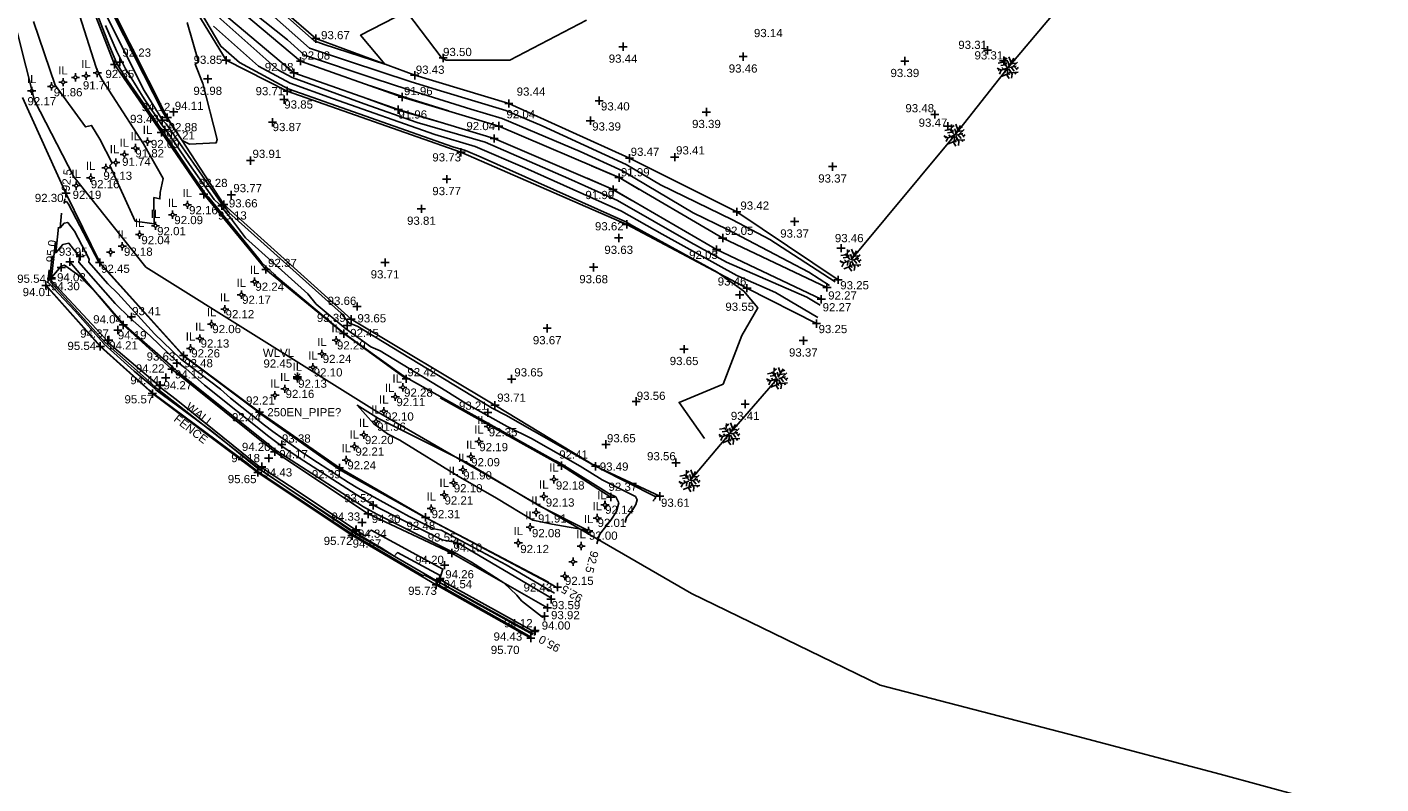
# Model space of a CAD drawing. Header units: metres. Extents: x 610185 to 614128, y 655663 to 660921.
# Tile 51 of 94: x 613070 to 613194, y 657704 to 657773. Entities that reach past the tile are written whole.
import ezdxf
from ezdxf.enums import TextEntityAlignment as Align

# ---------------------------------------------------------------- set-up
doc = ezdxf.new("R2010")
doc.units = ezdxf.units.M
doc.header["$MEASUREMENT"] = 0
doc.linetypes.add('DASHED', pattern=[19.05, 12.7, -6.35])
for name, color, linetype in [('3D_FENCE_ELEVATION', 7, 'Continuous'), ('3D_FENCE_LINE', 7, 'FENCELINE1'), ('3D_FENCE_SYMBOL', 7, 'Continuous'), ('CENTRE_LINE', 5, 'Continuous'), ('CONTOUR_ELEVATION', 56, 'Continuous'), ('CONTOUR_MJR', 34, 'Continuous'), ('CONTOUR_MJR_LABELS', 56, 'Continuous'), ('CONTOUR_MNR', 53, 'Continuous'), ('CONTOUR_SYMBOL', 56, 'Continuous'), ('DETAIL_DES', 250, 'Continuous'), ('DITCH_ELEVATION', 34, 'Continuous'), ('DITCH_LINE', 34, 'Continuous'), ('DITCH_SYMBOL', 34, 'Continuous'), ('HEDGE_LINE', 93, 'Continuous'), ('HEDGE_SYMBOL', 93, 'Continuous'), ('INVERT_LEVEL_CODE', 132, 'Continuous'), ('INVERT_LEVEL_ELEVATION', 132, 'Continuous'), ('INVERT_LEVEL_SYMBOL', 132, 'Continuous'), ('METAL_SPOTHEIGHT_ELEVATION', 250, 'Continuous'), ('METAL_SPOTHEIGHT_SYMBOL', 250, 'Continuous'), ('SLOPE_BOTTOM_ELEVATION', 30, 'Continuous'), ('SLOPE_BOTTOM_LINE', 30, 'DASHED'), ('SLOPE_BOTTOM_SYMBOL', 30, 'Continuous'), ('SLOPE_TOP_ELEVATION', 40, 'Continuous'), ('SLOPE_TOP_LINE', 40, 'Continuous'), ('SLOPE_TOP_SYMBOL', 40, 'Continuous'), ('TEXTS', 7, 'Continuous'), ('WALL_LINE', 7, 'Continuous'), ('WATER_LEVEL_CODE', 5, 'Continuous'), ('WATER_LEVEL_ELEVATION', 5, 'Continuous'), ('WATER_LEVEL_SYMBOL', 5, 'Continuous')]:
    doc.layers.add(name, color=color, linetype=linetype)
doc.styles.add('REGULAR', font='swissl.ttf')
doc.linetypes.add('FENCELINE1', pattern='A,6.35,-2.54,[133,ltypeshp.shx,S=2.54,R=0,X=-2.54,Y=0],-2.54,25.4', length=36.83)

# ---------------------------------------------------------------- blocks, each defined once
blk = doc.blocks.new('S066')
at = {"color": 0, "linetype": 'Continuous'}
for p, q in [((-0.5, 0), (-0.19, 0)), ((-0.19, 0), (-0.18, 0.06)), ((-0.17, -0.08), (-0.19, 0)), ((-0.18, 0.06), (-0.16, 0.1)), ((-0.16, 0.1), (-0.13, 0.13)), ((-0.13, 0.13), (-0.1, 0.16)), ((-0.1, 0.16), (-0.06, 0.18)), ((-0.06, 0.18), (0, 0.19)), ((0, 0.5), (0, 0.19)), ((0, 0.19), (0.06, 0.18)), ((0.06, 0.18), (0.1, 0.16)), ((0.1, 0.16), (0.13, 0.13)), ((0.13, 0.13), (0.16, 0.1)), ((0.16, 0.1), (0.18, 0.06)), ((0.18, 0.06), (0.19, 0)), ((0.19, 0), (0.18, -0.04)), ((0.5, 0), (0.19, 0)), ((-0.16, -0.1), (-0.17, -0.08)), ((-0.13, -0.13), (-0.16, -0.1)), ((-0.1, -0.16), (-0.13, -0.13)), ((-0.06, -0.18), (-0.1, -0.16)), ((-0.02, -0.19), (-0.06, -0.18)), ((0, -0.19), (-0.02, -0.19)), ((0.06, -0.18), (0, -0.19)), ((0, -0.5), (0, -0.19)), ((0.1, -0.16), (0.06, -0.18)), ((0.13, -0.13), (0.1, -0.16)), ((0.16, -0.1), (0.13, -0.13)), ((0.18, -0.04), (0.16, -0.1))]:
    blk.add_line(p, q, dxfattribs=at)
blk = doc.blocks.new('S061')
at = {"color": 0, "linetype": 'Continuous'}
for p, q in [((-0.5, 0), (0.5, 0)), ((0, -0.5), (0, 0.5))]:
    blk.add_line(p, q, dxfattribs=at)
blk = doc.blocks.new('065')
at = {"color": 0, "linetype": 'Continuous'}
for p, q in [((-0.5, 0), (0.5, 0)), ((-0.35, -0.35), (0.35, 0.35)), ((-0.35, 0.35), (0.35, -0.35)), ((0, -0.5), (0, 0.5))]:
    blk.add_line(p, q, dxfattribs=at)
blk = doc.blocks.new('092')
at = {"color": 0, "linetype": 'Continuous'}
for p, q in [((-0.23, 0.25), (-0.46, 0.21)), ((-0.13, 0.13), (-0.34, 0.1)), ((-0.2, -0.08), (-0.28, 0.01)), ((-0.04, 0.03), (-0.26, 0.29)), ((-0.17, 0.18), (-0.15, 0.48)), ((-0.16, 0.35), (-0.04, 0.44)), ((-0.1, 0.1), (-0.09, 0.24)), ((0.05, 0.08), (-0.01, 0.28)), ((0.03, 0.05), (0.26, 0.43)), ((0.14, 0.24), (0.04, 0.5)), ((0.06, 0), (0.37, 0.07)), ((0.1, 0.17), (0.33, 0.2)), ((0.14, 0.02), (0.28, -0.16)), ((0.2, 0.33), (0.34, 0.37)), ((0.2, 0.04), (0.43, 0.25)), ((0.28, 0.05), (0.42, -0.1)), ((0.37, -0.05), (0.47, 0.01)), ((-0.32, -0.12), (-0.5, -0.03)), ((-0.4, -0.08), (-0.46, -0.13)), ((-0.32, -0.12), (-0.4, -0.3)), ((-0.05, -0.02), (-0.32, -0.12)), ((-0.04, -0.29), (-0.31, -0.4)), ((-0.14, -0.06), (-0.15, -0.24)), ((-0.01, -0.06), (-0.05, -0.36)), ((-0.05, -0.36), (0.05, -0.5)), ((-0.03, -0.21), (0.06, -0.33)), ((0.04, -0.05), (0.18, -0.3)), ((0.09, -0.14), (0.08, -0.25)), ((0.14, -0.23), (0.46, -0.21)), ((0.18, -0.3), (0.16, -0.48)), ((0.31, -0.22), (0.36, -0.3))]:
    blk.add_line(p, q, dxfattribs=at)

msp = doc.modelspace()

# ---------------------------------------------------------------- linework, layer by layer
at = {"layer": '3D_FENCE_LINE'}
msp.add_polyline3d([(613116, 657716.97, 95.7), (613107.36, 657721.84, 95.73), (613099.68, 657726.35, 95.72), (613091.07, 657732.11, 95.65), (613081.45, 657739.32, 95.57), (613076.69, 657743.64, 95.54), (613071.71, 657749.21, 95.54)], dxfattribs=at)
at = {"layer": 'CENTRE_LINE', "color": 1, "flags": 128}
msp.add_lwpolyline([(613186.56, 657702.49), (613178.94, 657704.56), (613165.85, 657708.03), (613147.91, 657712.69), (613130.69, 657721.05), (613101.72, 657737.82), (613080.85, 657750.88), (613074.28, 657759.13), (613070.68, 657766.12), (613068.35, 657775.43), (613068.35, 657782.41), (613068.35, 657790.67), (613067.5, 657795.53), (613066.66, 657797.86), (613062.42, 657804), (613054.58, 657814.16), (613045.9, 657823.47), (613021.06, 657847.29), (613003.05, 657864.01), (612986.95, 657881.15), (612964.14, 657908.44)], dxfattribs=at)
at = {"layer": 'CONTOUR_MJR'}
for points in [[(613074.55, 657778.83, 92.5), (613077.45, 657771.32, 92.5), (613077.7, 657770.66, 92.5), (613078.2, 657769.5, 92.5), (613078.94, 657768.29, 92.5), (613082.29, 657763.46, 92.5), (613082.4, 657763.3, 92.5), (613084.84, 657759.67, 92.5), (613085.74, 657758.36, 92.5), (613086.42, 657757.39, 92.5), (613086.56, 657757.27, 92.5), (613091.13, 657751.67, 92.5), (613091.43, 657751.27, 92.5), (613092.61, 657750.21, 92.5), (613092.76, 657750.02, 92.5), (613098.94, 657744.84, 92.5), (613104.18, 657741.07, 92.5), (613104.3, 657741.02, 92.5), (613105.11, 657740.52, 92.5), (613105.37, 657740.36, 92.5), (613118.06, 657733.28, 92.5), (613118.4, 657733.11, 92.5), (613119.07, 657732.73, 92.5), (613123.14, 657730.2, 92.5), (613123.77, 657729.88, 92.5), (613124.03, 657729.35, 92.5), (613123.83, 657728.56, 92.5), (613123.3, 657727.76, 92.5), (613122.27, 657726.45, 92.5), (613122.04, 657725.6, 92.5)], [(613087.73, 657776.5, 92.5), (613093.77, 657771.65, 92.5), (613095.34, 657770.24, 92.5), (613101.78, 657768.1, 92.5), (613104.69, 657767.15, 92.5), (613110.53, 657765.31, 92.5), (613113.38, 657764.45, 92.5), (613120.51, 657761.45, 92.5), (613124.39, 657759.67, 92.5), (613130.83, 657755.85, 92.5), (613133.96, 657754.33, 92.5), (613141.38, 657750.43, 92.5), (613143.29, 657749.19, 92.5)], [(613142.43, 657747.42, 92.5), (613141.2, 657748.15, 92.5), (613133.86, 657751.35, 92.5), (613130.62, 657753.14, 92.5), (613123.91, 657756.98, 92.5), (613119.43, 657758.98, 92.5), (613111.83, 657762.3, 92.5), (613105.63, 657764.1, 92.5), (613100.78, 657765.8, 92.5), (613094.21, 657768.21, 92.5), (613092.9, 657768.92, 92.5), (613086.32, 657774.75, 92.5)], [(613118.41, 657721.58, 92.5), (613117.85, 657721.91, 92.5), (613106.45, 657727.96, 92.5), (613106.43, 657727.96, 92.5), (613106.33, 657728.01, 92.5), (613106.3, 657728.03, 92.5), (613098.83, 657732.2, 92.5), (613098.68, 657732.29, 92.5), (613098.17, 657732.63, 92.5), (613097.95, 657732.77, 92.5), (613091.35, 657737.44, 92.5), (613091.27, 657737.5, 92.5), (613090.96, 657737.75, 92.5), (613090.87, 657737.83, 92.5), (613084.28, 657742.79, 92.5), (613084.18, 657742.89, 92.5), (613076.78, 657751.08, 92.5), (613076.7, 657751.15, 92.5), (613076.56, 657751.31, 92.5), (613076.56, 657751.34, 92.5), (613073.78, 657756.64, 92.5), (613073.6, 657756.87, 92.5), (613073.5, 657756.84, 92.5), (613073.4, 657756.72, 92.5), (613073.44, 657757.11, 92.5)], [(613116.19, 657717.31, 95), (613110.95, 657720.21, 95), (613107.56, 657722.13, 95), (613107.54, 657722.12, 95), (613107.73, 657722.7, 95), (613103.84, 657724.8, 95), (613103.54, 657724.48, 95), (613102.33, 657725.24, 95), (613099.9, 657726.67, 95), (613095.07, 657729.85, 95), (613091.26, 657732.38, 95), (613091.23, 657732.35, 95), (613086.87, 657735.88, 95), (613081.77, 657739.66, 95), (613081.78, 657739.7, 95), (613079.77, 657741.39, 95), (613077.01, 657743.88, 95), (613077.01, 657743.9, 95), (613074.35, 657746.89, 95), (613071.93, 657749.47, 95), (613071.9, 657749.46, 95), (613072.02, 657750.62, 95)]]:
    msp.add_polyline3d(points, dxfattribs=at)
at = {"layer": 'CONTOUR_MNR'}
for points in [[(613073.27, 657778.71, 92), (613076.3, 657769.14, 92), (613076.48, 657768.66, 92), (613076.87, 657768, 92), (613080.64, 657762.16, 92), (613082.44, 657758.98, 92), (613082.16, 657757.7, 92), (613082.14, 657757.11, 92), (613081.59, 657757.23, 92), (613081.62, 657754.83, 92), (613079.87, 657755.09, 92), (613077.56, 657760.16, 92), (613077.77, 657760.37, 92), (613076.64, 657762.57, 92), (613075.9, 657763.83, 92), (613075.33, 657763.7, 92), (613072.58, 657767.52, 92), (613070.59, 657773.32, 92)], [(613131.87, 657735.22, 93.5), (613129.54, 657738.52, 93.5), (613133.56, 657740.19, 93.5), (613135.27, 657744.64, 93.5), (613136.72, 657747.17, 93.5), (613135.45, 657748.7, 93.5), (613133.02, 657750.41, 93.5), (613125.4, 657754.61, 93.5), (613124.67, 657755.03, 93.5), (613111.46, 657760.93, 93.5), (613110.03, 657761.55, 93.5), (613108.87, 657761.89, 93.5), (613094.98, 657766.77, 93.5), (613093.84, 657767.19, 93.5), (613089.4, 657769.57, 93.5), (613087.71, 657771.07, 93.5), (613083.39, 657778.35, 93.5)], [(613076.2, 657777.3, 94), (613082.4, 657765.04, 94), (613082.72, 657764.51, 94), (613082.79, 657764.44, 94), (613083.03, 657764.09, 94), (613084.17, 657762.45, 94), (613084.82, 657762.13, 94), (613087.27, 657762.24, 94), (613087.35, 657762.55, 94), (613086.06, 657767.65, 94), (613085.36, 657769.44, 94), (613085.66, 657769.65, 94), (613084.61, 657773.24, 94)], [(613090.9, 657776.3, 93.5), (613096.22, 657771.55, 93.5), (613097.13, 657771.24, 93.5), (613102.66, 657769.43, 93.5), (613100.46, 657772.07, 93.5), (613104.64, 657774.25, 93.5), (613107.9, 657769.94, 93.5), (613108.28, 657769.81, 93.5), (613114.09, 657769.79, 93.5), (613121.1, 657773.45, 93.5)], [(613077.19, 657773.97, 93.5), (613080.7, 657767.03, 93.5), (613082.36, 657764.32, 93.5), (613082.69, 657763.99, 93.5), (613083.94, 657762.18, 93.5), (613087.75, 657756.71, 93.5), (613087.91, 657756.56, 93.5), (613088.44, 657755.87, 93.5), (613098.68, 657746.67, 93.5), (613099.39, 657745.8, 93.5), (613100.22, 657745.45, 93.5), (613111.39, 657738.66, 93.5), (613112.46, 657737.98, 93.5), (613113.72, 657737.35, 93.5), (613121.59, 657732.88, 93.5), (613121.97, 657732.78, 93.5), (613122.31, 657732.49, 93.5), (613127.37, 657729.93, 93.5), (613127.4, 657729.88, 93.5), (613127.38, 657729.8, 93.5), (613127.32, 657729.71, 93.5), (613127.22, 657729.58, 93.5), (613127.2, 657729.49, 93.5)], [(613092.33, 657773.98, 93), (613095.78, 657770.9, 93), (613099.46, 657769.67, 93), (613105.07, 657767.83, 93), (613107.77, 657766.98, 93), (613113.71, 657765.19, 93), (613117.05, 657763.79, 93), (613124.72, 657760.27, 93), (613127.85, 657758.41, 93), (613134.43, 657755.2, 93), (613137.82, 657753.42, 93), (613143.8, 657749.54, 93)], [(613077.16, 657772.96, 93), (613078.17, 657770.65, 93), (613078.99, 657769.01, 93), (613079.42, 657768.32, 93), (613080.69, 657766.25, 93), (613082.32, 657763.9, 93), (613082.53, 657763.6, 93), (613082.6, 657763.53, 93), (613084.84, 657760.27, 93), (613087.08, 657757.05, 93), (613087.54, 657756.64, 93), (613088.48, 657755.5, 93), (613089.94, 657753.57, 93), (613095.64, 657748.44, 93), (613096.4, 657747.51, 93), (613099.11, 657745.24, 93), (613101.4, 657743.59, 93), (613102.26, 657743.24, 93), (613108.25, 657739.59, 93), (613110.12, 657738.4, 93), (613113.83, 657736.33, 93), (613116.06, 657735.23, 93), (613120.51, 657732.7, 93), (613122.53, 657731.45, 93), (613125.57, 657729.91, 93), (613125.72, 657729.61, 93), (613125.6, 657729.18, 93), (613125.31, 657728.73, 93), (613124.74, 657728.01, 93), (613124.62, 657727.55, 93)], [(613142.2, 657746.29, 93), (613138.35, 657748.57, 93), (613134.83, 657750.11, 93), (613128.01, 657753.88, 93), (613124.29, 657756.01, 93), (613115.45, 657759.96, 93), (613110.93, 657761.92, 93), (613107.25, 657762.99, 93), (613097.88, 657766.29, 93), (613094.02, 657767.7, 93), (613091.15, 657769.24, 93), (613087.02, 657772.91, 93)], [(613101.37, 657767.44, 92), (613101.37, 657767.44, 92), (613104.1, 657766.54, 92), (613104.3, 657766.47, 92), (613108.49, 657765.15, 92), (613108.49, 657765.15, 92)], [(613103.69, 657765.32, 92), (613100.93, 657766.33, 92)], [(613108.03, 657764.04, 92), (613104.01, 657765.2, 92), (613103.69, 657765.32, 92)], [(613121.53, 657760.14, 92), (613121.53, 657760.14, 92), (613123.97, 657759.11, 92), (613124.06, 657759.07, 92), (613125.9, 657757.99, 92), (613125.9, 657757.99, 92)], [(613123.42, 657758.01, 92), (613121.14, 657759, 92)], [(613125.23, 657756.98, 92), (613123.52, 657757.96, 92), (613123.42, 657758.01, 92)], [(613118.16, 657721.1, 93), (613113.76, 657723.69, 93), (613107.81, 657726.84, 93), (613107.16, 657726.96, 93), (613104.89, 657728.1, 93), (613104, 657728.57, 93), (613100.2, 657730.69, 93), (613099.36, 657731.19, 93), (613096.51, 657733.04, 93), (613095.29, 657733.85, 93), (613092.44, 657735.87, 93), (613091.68, 657736.45, 93), (613088.58, 657738.92, 93), (613087.68, 657739.73, 93), (613084.02, 657742.49, 93), (613081.63, 657744.78, 93), (613078.29, 657748.47, 93), (613077.38, 657749.35, 93), (613075.65, 657751.33, 93), (613075.68, 657751.6, 93), (613074.33, 657754.17, 93), (613073.71, 657754.97, 93), (613073.38, 657754.89, 93), (613073.01, 657754.46, 93), (613073.16, 657755.81, 93)], [(613117.9, 657720.62, 93.5), (613109.67, 657725.47, 93.5), (613109.18, 657725.73, 93.5), (613107.9, 657725.96, 93.5), (613103.45, 657728.19, 93.5), (613101.69, 657729.1, 93.5), (613101.56, 657729.18, 93.5), (613100.05, 657730.09, 93.5), (613094.85, 657733.45, 93.5), (613093.17, 657734.57, 93.5), (613092.08, 657735.4, 93.5), (613086.21, 657740.09, 93.5), (613084.5, 657741.63, 93.5), (613083.75, 657742.19, 93.5), (613081.23, 657744.61, 93.5), (613079.43, 657746.23, 93.5), (613078.06, 657747.56, 93.5), (613074.73, 657751.35, 93.5), (613074.79, 657751.82, 93.5), (613073.82, 657753.07, 93.5), (613073.26, 657752.94, 93.5), (613072.62, 657752.19, 93.5), (613072.87, 657754.52, 93.5)], [(613117.25, 657718.98, 94), (613117.24, 657718.97, 94), (613117.06, 657718.91, 94), (613115.15, 657720.39, 94), (613114.72, 657720.91, 94), (613113.55, 657722.02, 94), (613110.59, 657723.91, 94), (613108.88, 657724.91, 94), (613108.64, 657724.95, 94), (613102, 657728.28, 94), (613101.32, 657728.63, 94), (613100.73, 657728.99, 94), (613093.19, 657733.86, 94), (613092.76, 657734.14, 94), (613092.48, 657734.35, 94), (613083.84, 657741.25, 94), (613083.34, 657741.7, 94), (613079.31, 657745.23, 94), (613078.85, 657745.65, 94), (613078.73, 657745.76, 94), (613076.58, 657748.22, 94), (613074.86, 657750.03, 94), (613073.43, 657751.06, 94), (613073.14, 657750.99, 94), (613072.24, 657749.93, 94), (613072.59, 657753.22, 94)], [(613116.32, 657717.55, 94.5), (613110.98, 657720.52, 94.5), (613108.6, 657721.83, 94.5), (613107.69, 657722.33, 94.5), (613107.67, 657722.32, 94.5), (613107.98, 657723.29, 94.5), (613101.42, 657726.85, 94.5), (613100.91, 657726.31, 94.5), (613100.04, 657726.85, 94.5), (613093.96, 657730.91, 94.5), (613091.87, 657732.28, 94.5), (613091.41, 657732.59, 94.5), (613091.36, 657732.53, 94.5), (613083.63, 657738.78, 94.5), (613082.05, 657739.96, 94.5), (613082.06, 657740.02, 94.5), (613078.31, 657743.19, 94.5), (613077.3, 657744.09, 94.5), (613077.31, 657744.15, 94.5), (613076.77, 657744.76, 94.5), (613072.13, 657749.71, 94.5), (613072.06, 657749.68, 94.5), (613072.3, 657751.92, 94.5)], [(613116.05, 657717.07, 95.5), (613114.54, 657717.91, 95.5), (613107.42, 657721.93, 95.5), (613107.42, 657721.93, 95.5), (613107.47, 657722.1, 95.5), (613106.27, 657722.76, 95.5), (613106.17, 657722.66, 95.5), (613105.8, 657722.9, 95.5), (613099.75, 657726.45, 95.5), (613098.26, 657727.43, 95.5), (613091.11, 657732.18, 95.5), (613091.11, 657732.17, 95.5), (613090.11, 657732.97, 95.5), (613081.49, 657739.37, 95.5), (613081.49, 657739.37, 95.5), (613081.23, 657739.59, 95.5), (613076.71, 657743.66, 95.5), (613076.71, 657743.66, 95.5), (613071.92, 657749.03, 95.5), (613071.73, 657749.23, 95.5), (613071.73, 657749.23, 95.5), (613071.74, 657749.33, 95.5)], [(613102.08, 657737.05, 92), (613106.31, 657734.95, 92), (613110.18, 657733, 92), (613113, 657731.31, 92), (613116.78, 657729.07, 92), (613121.24, 657726.8, 92), (613117.94, 657727.39, 92), (613116.19, 657727.75, 92), (613112.88, 657729.77, 92), (613109.37, 657731.77, 92), (613104.05, 657735.06, 92), (613102.93, 657735.64, 92), (613101.67, 657736.56, 92), (613100.15, 657738.26, 92), (613102.08, 657737.05, 92)]]:
    msp.add_polyline3d(points, dxfattribs=at)
at = {"layer": 'DITCH_LINE'}
for points in [[(613142.53, 657747.94, 92.27), (613132.97, 657752.48, 92.05), (613123.51, 657757.98, 91.99), (613112.66, 657762.64, 92.04), (613103.9, 657765.28, 91.96), (613094.37, 657768.64, 92.08), (613085.94, 657775.77, 92.22), (613085.21, 657779, 92.33), (613084.68, 657783.81, 92.26), (613083.98, 657793.24, 92.07), (613084.02, 657799.38, 92.06), (613083.34, 657807.31, 92.25), (613081.34, 657811.74, 92.37), (613079.24, 657815.23, 92.34), (613076.98, 657817.57, 92.25), (613072.98, 657820.22, 92.1), (613063.73, 657832.62, 92.22)], [(613143.05, 657749.03, 92.27), (613133.53, 657753.54, 92.05), (613124.06, 657759.06, 91.99), (613113.07, 657763.77, 92.04), (613104.27, 657766.42, 91.96), (613094.97, 657769.7, 92.08), (613087.02, 657776.42, 92.22), (613086.4, 657779.2, 92.33), (613085.87, 657783.92, 92.26), (613085.18, 657793.28, 92.07), (613085.22, 657799.43, 92.06), (613084.52, 657807.61, 92.25), (613082.41, 657812.3, 92.37), (613080.2, 657815.97, 92.34), (613077.75, 657818.5, 92.25), (613073.82, 657821.1, 92.1), (613064.69, 657833.34, 92.22)]]:
    msp.add_polyline3d(points, dxfattribs=at)
at = {"layer": 'HEDGE_LINE'}
for points in [[(613241.36, 657853.46, 95.59), (613231.57, 657846.11, 95.77), (613218.06, 657833.84, 95.94), (613211.45, 657826.14, 95.64), (613204.75, 657816.85, 95.43), (613197.85, 657808.23, 95.15), (613179.73, 657792.07, 93.48), (613174.01, 657785.84, 93.27), (613167.32, 657778.32, 93.38), (613159.59, 657769.11, 93.37), (613154.73, 657762.95, 93.55), (613145.22, 657751.52, 93.47)], [(613138.53, 657740.72, 93.44), (613134.16, 657735.64, 93.3), (613130.53, 657731.36, 93.58)]]:
    msp.add_polyline3d(points, dxfattribs=at)
at = {"layer": 'SLOPE_BOTTOM_LINE'}
for points in [[(613123.3, 657729.87, 92.37), (613118.81, 657732.74, 92.41), (613104.62, 657740.67, 92.42), (613098.92, 657744.81, 92.45), (613091.82, 657750.67, 92.37), (613086.13, 657757.54, 92.28), (613082.27, 657763.2, 92.21), (613077.99, 657769.4, 92.23), (613074.25, 657779.02, 92.19), (613073.21, 657785.69, 92.54), (613071.29, 657794.02, 91.99), (613067.24, 657803.3, 92.21)], [(613069.57, 657766.38, 92.22), (613073.55, 657757.63, 92.3), (613076.64, 657751.31, 92.45), (613084.3, 657742.8, 92.48), (613091.23, 657737.62, 92.44), (613098.53, 657732.54, 92.39), (613106.4, 657728.01, 92.48), (613118.44, 657721.65, 92.43)]]:
    msp.add_polyline3d(points, dxfattribs=at)
at = {"layer": 'SLOPE_TOP_LINE'}
for points in [[(612955.85, 657959.02, 94.35), (612967.53, 657942.04, 94.37), (612971.73, 657935.29, 94.56), (612976.79, 657925.34, 94.56), (612986.31, 657913.53, 94.17), (612994.25, 657904.22, 94.17), (613004.02, 657892.48, 94.23), (613010.94, 657883.7, 93.9), (613025.91, 657868.25, 94.1), (613033.27, 657861.01, 93.9), (613043.38, 657851.85, 93.73), (613054.79, 657839.32, 93.72), (613063.91, 657828.01, 93.53), (613069.16, 657822.41, 93.48), (613078.85, 657812.51, 93.4), (613082.2, 657803.11, 93.66), (613081.91, 657791.84, 93.82), (613082.34, 657779.4, 94.02), (613088.19, 657769.8, 93.85), (613093.76, 657766.97, 93.71), (613109.62, 657761.38, 93.73), (613124.76, 657754.79, 93.62), (613135.74, 657748.96, 93.46), (613142.09, 657745.72, 93.25)], [(613127.78, 657729.94, 93.61), (613121.92, 657732.68, 93.49), (613112.73, 657738.26, 93.71), (613099.6, 657746.13, 93.65), (613087.96, 657756.6, 93.66), (613082.81, 657764.55, 94.12), (613075.93, 657778.22, 94.14), (613074.1, 657789.65, 93.95), (613071.87, 657801.82, 93.84), (613067.53, 657807.95, 93.78), (613062.29, 657816.98, 93.86), (613057.08, 657822.18, 93.73), (613047.89, 657833.04, 93.98), (613035.88, 657845.62, 93.8), (613027.11, 657854.82, 94.04), (613020.12, 657863.16, 94.28), (613005.96, 657877.38, 94.06), (612997.81, 657886.71, 94.27), (612987.98, 657897.2, 94.21), (612978.77, 657906.89, 94.44), (612968.87, 657918.51, 94.46), (612961.09, 657930.18, 94.36)], [(613144.06, 657749.72, 93.25), (613134.82, 657755.94, 93.42), (613125.02, 657760.83, 93.47), (613114, 657765.84, 93.44), (613105.4, 657768.41, 93.43), (613096.36, 657771.76, 93.67), (613090.58, 657776.81, 93.61), (613088.99, 657778.04, 93.58), (613087.87, 657784.18, 93.74), (613087.7, 657792.76, 93.73), (613087.34, 657799.08, 93.55), (613085.91, 657807.74, 93.44), (613085.91, 657807.74, 93.44), (613084.22, 657812.42, 93.48), (613080.93, 657816.72, 93.49), (613078.43, 657818.94, 93.24), (613074.95, 657821.71, 93.36), (613065.93, 657835.48, 93.5)], [(613117.52, 657719.75, 93.92), (613108.78, 657724.75, 94.1), (613101.14, 657728.33, 94.3), (613092.62, 657734, 94.17), (613083.22, 657741.56, 94.13), (613078.79, 657745.6, 94.04), (613073.91, 657751.37, 93.95)]]:
    msp.add_polyline3d(points, dxfattribs=at)
at = {"layer": 'WALL_LINE'}
msp.add_polyline3d([(613116.22, 657717.38, 94.43), (613107.51, 657722.16, 94.5), (613099.9, 657726.56, 94.64), (613091.28, 657732.38, 94.4), (613081.94, 657739.74, 94.48), (613077.14, 657743.98, 94.43), (613072.1, 657749.58, 94.34)], dxfattribs=at)

# ---------------------------------------------------------------- block references
at = {"layer": '3D_FENCE_SYMBOL', "xscale": 0.75, "yscale": 0.75, "zscale": 0.75}
for p in [(613071.71, 657749.21, 95.54), (613076.69, 657743.64, 95.54), (613081.45, 657739.32, 95.57), (613091.07, 657732.11, 95.65), (613099.68, 657726.35, 95.72), (613107.36, 657721.84, 95.73), (613116, 657716.97, 95.7)]:
    msp.add_blockref('S061', p, dxfattribs=at)
at = {"layer": 'CONTOUR_SYMBOL', "xscale": 0.75, "yscale": 0.75, "zscale": 0.75}
for p in [(613124.43, 657771.02, 93.44), (613157.71, 657770.7, 93.31), (613078.47, 657769.62, 92.85), (613108, 657770, 93.5), (613135.39, 657770.12, 93.46), (613150.16, 657769.71, 93.39), (613159.19, 657769.74, 93.31), (613086.5, 657768.08, 93.98), (613093.47, 657766.19, 93.85), (613122.25, 657766.09, 93.4), (613082.35, 657764.31, 93.48), (613083.38, 657765.06, 94.11), (613121.44, 657764.26, 93.39), (613132.04, 657765.05, 93.39), (613152.9, 657764.83, 93.48), (613082.57, 657763.42, 92.88), (613092.41, 657764.12, 93.87), (613154.1, 657763.75, 93.47), (613090.4, 657760.62, 93.91), (613129.14, 657760.93, 93.41), (613143.56, 657760.07, 93.37), (613108.32, 657758.92, 93.77), (613088.65, 657757.48, 93.77), (613087.8, 657756.48, 93.13), (613106.01, 657756.21, 93.81), (613140.09, 657755.04, 93.37), (613124.03, 657753.55, 93.63), (613074.85, 657751.85, 93.47), (613144.33, 657752.62, 93.46), (613073.13, 657750.86, 94.03), (613102.69, 657751.31, 93.71), (613121.74, 657750.87, 93.68), (613135.08, 657748.35, 93.55), (613100.14, 657747.28, 93.66), (613079.53, 657746.33, 93.41), (613078.29, 657745.13, 94.19), (613099.24, 657745.55, 93.39), (613117.5, 657745.29, 93.67), (613130, 657743.39, 93.65), (613140.89, 657744.17, 93.37), (613083.68, 657742.11, 93.63), (613082.66, 657740.78, 94.22), (613114.25, 657740.65, 93.65), (613125.62, 657738.61, 93.56), (613135.58, 657738.37, 93.41), (613112.08, 657737.59, 93.21), (613093.27, 657734.67, 93.38), (613122.86, 657734.68, 93.65), (613092.07, 657733.43, 94.2), (613129.26, 657733.01, 93.56), (613101.61, 657729.12, 93.52), (613100.59, 657727.54, 94.33), (613109.3, 657725.63, 93.55), (613108.13, 657723.65, 94.2), (613117.85, 657720.53, 93.59), (613117.25, 657718.98, 94)]:
    msp.add_blockref('S061', p, dxfattribs=at)
at = {"layer": 'DITCH_SYMBOL', "xscale": 0.75, "yscale": 0.75, "zscale": 0.75}
for p in [(613094.97, 657769.7, 92.08), (613094.37, 657768.64, 92.08), (613104.27, 657766.42, 91.96), (613103.9, 657765.28, 91.96), (613113.07, 657763.77, 92.04), (613112.66, 657762.64, 92.04), (613124.06, 657759.06, 91.99), (613123.51, 657757.98, 91.99), (613133.53, 657753.54, 92.05), (613132.97, 657752.48, 92.05), (613143.05, 657749.03, 92.27), (613142.53, 657747.94, 92.27)]:
    msp.add_blockref('S061', p, dxfattribs=at)
at = {"layer": 'HEDGE_SYMBOL', "xscale": 2, "yscale": 2, "zscale": 2}
for p in [(613159.59, 657769.11, 93.37), (613154.73, 657762.95, 93.55), (613145.22, 657751.52, 93.47), (613138.53, 657740.72, 93.44), (613134.16, 657735.64, 93.3), (613130.53, 657731.36, 93.58)]:
    msp.add_blockref('092', p, dxfattribs=at)
at = {"layer": 'INVERT_LEVEL_SYMBOL', "xscale": 0.75, "yscale": 0.75, "zscale": 0.75}
for p in [(613074.42, 657768.22, 91.85), (613075.39, 657768.36, 91.71), (613076.41, 657768.63, 91.99), (613070.43, 657766.99, 92.17), (613072.24, 657767.4, 92.07), (613073.29, 657767.78, 91.86), (613079.89, 657761.76, 91.82), (613081, 657762.35, 92.09), (613078.89, 657761.17, 91.74), (613077.2, 657759.96, 92.13), (613078.1, 657760.44, 91.81), (613074.49, 657758.33, 92.19), (613075.81, 657759.05, 92.16), (613083.29, 657755.67, 92.09), (613084.64, 657756.57, 92.16), (613081.73, 657754.66, 92.01), (613080.28, 657753.85, 92.04), (613077.63, 657752.24, 92.22), (613078.7, 657752.79, 92.18), (613090.78, 657749.55, 92.24), (613089.57, 657748.36, 92.17), (613088.06, 657747.04, 92.12), (613086.85, 657745.68, 92.06), (613084.93, 657743.46, 92.26), (613085.78, 657744.36, 92.13), (613098.23, 657744.2, 92.29), (613096.93, 657742.96, 92.24), (613094.69, 657740.7, 92.13), (613096.11, 657741.73, 92.1), (613093.54, 657739.76, 92.16), (613104.32, 657739.89, 92.28), (613092.64, 657739.17, 92.21), (613103.63, 657739.03, 92.11), (613102.58, 657737.71, 92.1), (613101.87, 657736.78, 91.96), (613112.13, 657736.31, 92.35), (613100.75, 657735.56, 92.2), (613111.27, 657734.95, 92.19), (613099.89, 657734.5, 92.21), (613110.53, 657733.57, 92.09), (613099.15, 657733.25, 92.24), (613109.8, 657732.37, 91.9), (613108.94, 657731.18, 92.1), (613118.12, 657731.49, 92.18), (613108.09, 657730.08, 92.21), (613117.19, 657729.93, 92.13), (613106.91, 657728.83, 92.31), (613116.49, 657728.47, 91.91), (613122.77, 657729.15, 92.14), (613122.78, 657729.15, 92.13), (613115.94, 657727.12, 92.08), (613122.07, 657727.95, 92.01), (613121.28, 657726.78, 92), (613114.86, 657725.68, 92.12), (613120.6, 657725.39, 92.16), (613119.86, 657723.96, 92.08), (613119.1, 657722.65, 92.15)]:
    msp.add_blockref('S066', p, dxfattribs=at)
at = {"layer": 'METAL_SPOTHEIGHT_SYMBOL', "xscale": 0.75, "yscale": 0.75, "zscale": 0.75}
for p in [(613072.21, 657749.8, 94.3), (613072.23, 657749.91, 94.01), (613077.39, 657744.21, 94.37), (613077.47, 657744.22, 94.21), (613082.09, 657740.06, 94.44), (613082.17, 657740.09, 94.27), (613091.44, 657732.64, 94.18), (613091.43, 657732.61, 94.43), (613100.01, 657726.81, 94.67), (613100.06, 657726.89, 94.34), (613107.68, 657722.32, 94.54), (613107.73, 657722.42, 94.26), (613116.34, 657717.58, 94.43), (613116.39, 657717.67, 94.12)]:
    msp.add_blockref('S061', p, dxfattribs=at)
at = {"layer": 'SLOPE_BOTTOM_SYMBOL', "xscale": 0.75, "yscale": 0.75, "zscale": 0.75}
for p in [(613077.99, 657769.4, 92.23), (613082.27, 657763.2, 92.21), (613073.55, 657757.63, 92.3), (613086.13, 657757.54, 92.28), (613076.64, 657751.31, 92.45), (613091.82, 657750.67, 92.37), (613098.92, 657744.81, 92.45), (613084.3, 657742.8, 92.48), (613104.62, 657740.67, 92.42), (613091.23, 657737.62, 92.44), (613098.53, 657732.54, 92.39), (613118.81, 657732.74, 92.41), (613123.3, 657729.87, 92.37), (613106.4, 657728.01, 92.48), (613118.44, 657721.65, 92.43)]:
    msp.add_blockref('S061', p, dxfattribs=at)
at = {"layer": 'SLOPE_TOP_SYMBOL', "xscale": 0.75, "yscale": 0.75, "zscale": 0.75}
for p in [(613096.36, 657771.76, 93.67), (613088.19, 657769.8, 93.85), (613105.4, 657768.41, 93.43), (613093.76, 657766.97, 93.71), (613114, 657765.84, 93.44), (613082.81, 657764.55, 94.12), (613109.62, 657761.38, 93.73), (613125.02, 657760.83, 93.47), (613087.96, 657756.6, 93.66), (613134.82, 657755.94, 93.42), (613124.76, 657754.79, 93.62), (613073.91, 657751.37, 93.95), (613144.06, 657749.72, 93.25), (613135.74, 657748.96, 93.46), (613099.6, 657746.13, 93.65), (613142.09, 657745.72, 93.25), (613078.79, 657745.6, 94.04), (613083.22, 657741.56, 94.13), (613112.73, 657738.26, 93.71), (613092.62, 657734, 94.17), (613121.92, 657732.68, 93.49), (613127.78, 657729.94, 93.61), (613101.14, 657728.33, 94.3), (613108.78, 657724.75, 94.1), (613117.52, 657719.75, 93.92)]:
    msp.add_blockref('S061', p, dxfattribs=at)
at = {"layer": 'WATER_LEVEL_SYMBOL', "xscale": 0.75, "yscale": 0.75, "zscale": 0.75}
msp.add_blockref('065', (613094.69, 657740.87, 92.45), dxfattribs=at)

# ---------------------------------------------------------------- texts
at = {"layer": '3D_FENCE_ELEVATION', "style": 'REGULAR'}
for s, p in [('95.54', (613069.1, 657749.45, 95.54)), ('95.54', (613073.69, 657743.31, 95.54)), ('95.57', (613078.9, 657738.43, 95.57)), ('95.65', (613088.33, 657731.14, 95.65)), ('95.72', (613097.09, 657725.49, 95.72)), ('95.73', (613104.8, 657720.93, 95.73)), ('95.70', (613112.35, 657715.53, 95.7))]:
    msp.add_text(s, height=0.75, dxfattribs=at).set_placement(p)
at = {"layer": 'CONTOUR_ELEVATION', "style": 'REGULAR'}
for s, p in [('93.14', (613137.69, 657772.65, 93.14)), ('93.50', (613109.3, 657770.92, 93.5)), ('93.31', (613156.35, 657771.57, 93.31)), ('93.44', (613124.43, 657770.31, 93.44)), ('93.31', (613157.83, 657770.61, 93.31)), ('92.85', (613078.47, 657768.91, 92.85)), ('93.46', (613135.39, 657769.41, 93.46)), ('93.39', (613150.16, 657769, 93.39)), ('93.98', (613086.5, 657767.37, 93.98)), ('94.11', (613084.8, 657766, 94.11)), ('93.85', (613094.8, 657766.12, 93.85)), ('93.40', (613123.72, 657765.95, 93.4)), ('93.48', (613151.52, 657765.78, 93.48)), ('93.48', (613080.72, 657764.8, 93.48)), ('92.88', (613084.24, 657764.05, 92.88)), ('93.87', (613093.74, 657764.06, 93.87)), ('93.39', (613122.92, 657764.11, 93.39)), ('93.39', (613132.04, 657764.34, 93.39)), ('93.47', (613152.73, 657764.46, 93.47)), ('93.91', (613091.9, 657761.61, 93.91)), ('93.41', (613130.58, 657761.93, 93.41)), ('93.77', (613090.15, 657758.48, 93.77)), ('93.37', (613143.56, 657759.36, 93.37)), ('93.77', (613108.32, 657758.21, 93.77)), ('93.13', (613088.75, 657755.98, 93.13)), ('93.81', (613106.01, 657755.5, 93.81)), ('93.37', (613140.09, 657754.33, 93.37)), ('93.46', (613145.08, 657753.91, 93.46)), ('93.63', (613124.03, 657752.84, 93.63)), ('94.03', (613074.05, 657750.33, 94.03)), ('93.71', (613102.69, 657750.6, 93.71)), ('93.68', (613121.74, 657750.16, 93.68)), ('93.41', (613080.91, 657747.24, 93.41)), ('93.66', (613098.76, 657748.18, 93.66)), ('93.55', (613135.08, 657747.64, 93.55)), ('93.39', (613097.78, 657746.62, 93.39)), ('94.19', (613079.6, 657745.04, 94.19)), ('93.67', (613117.5, 657744.58, 93.67)), ('93.63', (613082.23, 657743.09, 93.63)), ('93.65', (613130, 657742.68, 93.65)), ('93.37', (613140.89, 657743.46, 93.37)), ('94.22', (613081.24, 657742, 94.22)), ('93.65', (613115.81, 657741.64, 93.65)), ('93.21', (613110.75, 657738.6, 93.21)), ('93.56', (613126.99, 657739.5, 93.56)), ('93.41', (613135.58, 657737.66, 93.41)), ('93.38', (613094.59, 657735.6, 93.38)), ('93.65', (613124.27, 657735.62, 93.65)), ('94.20', (613090.93, 657734.83, 94.2)), ('93.56', (613127.93, 657733.98, 93.56)), ('93.52', (613100.26, 657730.15, 93.52)), ('94.33', (613099.11, 657728.46, 94.33)), ('93.55', (613107.9, 657726.56, 93.55)), ('94.20', (613106.75, 657724.51, 94.2)), ('93.59', (613119.21, 657720.37, 93.59)), ('94.00', (613118.31, 657718.51, 94))]:
    msp.add_text(s, height=0.75, dxfattribs=at).set_placement(p, align=Align.TOP_CENTER)
at = {"layer": 'CONTOUR_MJR_LABELS', "style": 'REGULAR'}
for s, rotation, p in [('92.5', 83.9986, (613073.51, 657757.82, 92.5)), ('95.0', 83.9244, (613072.1, 657751.33, 95)), ('92.5', 254.8538, (613121.85, 657724.92, 92.5))]:
    msp.add_text(s, height=0.75, rotation=rotation, dxfattribs=at).set_placement(p, align=Align.MIDDLE_LEFT)
for s, rotation, p in [('92.5', 149.521, (613118.87, 657721.55, 92.5)), ('95.0', 150.9686, (613116.81, 657716.96, 95))]:
    msp.add_text(s, height=0.75, rotation=rotation, dxfattribs=at).set_placement(p, align=Align.MIDDLE_RIGHT)
at = {"layer": 'DETAIL_DES', "style": 'REGULAR'}
msp.add_text('250EN_PIPE?', height=0.75, dxfattribs=at).set_placement((613091.94, 657737.62, 92.44), align=Align.MIDDLE_LEFT)
at = {"layer": 'DITCH_ELEVATION', "style": 'REGULAR'}
for s, p in [('92.08', (613091.71, 657768.79, 92.08)), ('92.08', (613095.05, 657769.85, 92.08)), ('91.96', (613104.42, 657766.6, 91.96)), ('91.96', (613103.91, 657764.46, 91.96)), ('92.04', (613113.78, 657764.48, 92.04)), ('92.04', (613110.12, 657763.4, 92.04)), ('91.99', (613124.23, 657759.18, 91.99)), ('91.99', (613120.99, 657757.1, 91.99)), ('92.05', (613133.71, 657753.83, 92.05)), ('92.05', (613130.46, 657751.63, 92.05)), ('92.27', (613143.16, 657747.92, 92.27)), ('92.27', (613142.65, 657746.84, 92.27))]:
    msp.add_text(s, height=0.75, dxfattribs=at).set_placement(p)
at = {"layer": 'INVERT_LEVEL_CODE', "style": 'REGULAR'}
for p in [(613075.39, 657769.07, 91.71), (613070.43, 657767.7, 92.17), (613073.29, 657768.49, 91.86), (613081, 657763.06, 92.09), (613078.89, 657761.88, 91.74), (613079.89, 657762.47, 91.82), (613077.99, 657761.28, 91.81), (613074.49, 657759.04, 92.19), (613075.81, 657759.76, 92.16), (613084.64, 657757.28, 92.16), (613081.73, 657755.37, 92.01), (613083.29, 657756.38, 92.09), (613080.28, 657754.56, 92.04), (613078.7, 657753.5, 92.18), (613090.78, 657750.26, 92.24), (613089.57, 657749.07, 92.17), (613088.06, 657747.75, 92.12), (613086.85, 657746.39, 92.06), (613084.93, 657744.17, 92.26), (613085.78, 657745.07, 92.13), (613098.23, 657744.91, 92.29), (613096.93, 657743.67, 92.24), (613096.11, 657742.44, 92.1), (613093.54, 657740.47, 92.16), (613094.69, 657741.41, 92.13), (613103.8, 657740.33, 92.28), (613092.64, 657739.88, 92.21), (613103.11, 657739.47, 92.11), (613102.58, 657738.42, 92.1), (613101.87, 657737.49, 91.96), (613100.75, 657736.27, 92.2), (613111.27, 657735.66, 92.19), (613111.54, 657736.54, 92.35), (613099.89, 657735.21, 92.21), (613110.53, 657734.28, 92.09), (613099.15, 657733.96, 92.24), (613109.8, 657733.08, 91.9), (613108.94, 657731.89, 92.1), (613118.12, 657732.2, 92.18), (613108.09, 657730.79, 92.21), (613117.19, 657730.64, 92.13), (613106.91, 657729.54, 92.31), (613122.51, 657729.66, 92.14), (613116.49, 657729.18, 91.91), (613122.07, 657728.66, 92.01), (613115.94, 657727.83, 92.08), (613121.28, 657727.49, 92), (613114.86, 657726.39, 92.12), (613120.6, 657726.1, 92.16)]:
    msp.add_text('IL', height=0.75, dxfattribs=at).set_placement(p, align=Align.CENTER)
at = {"layer": 'INVERT_LEVEL_ELEVATION', "style": 'REGULAR'}
for s, p in [('91.86', (613073.75, 657767.24, 91.86)), ('91.71', (613076.41, 657767.87, 91.71)), ('92.17', (613071.35, 657766.42, 92.17)), ('92.09', (613082.62, 657762.51, 92.09)), ('91.74', (613079.99, 657760.89, 91.74)), ('91.82', (613081.2, 657761.66, 91.82)), ('92.13', (613078.28, 657759.61, 92.13)), ('92.16', (613077.13, 657758.84, 92.16)), ('92.19', (613075.47, 657757.87, 92.19)), ('92.16', (613086.11, 657756.46, 92.16)), ('92.09', (613084.76, 657755.56, 92.09)), ('92.04', (613081.75, 657753.73, 92.04)), ('92.01', (613083.19, 657754.55, 92.01)), ('92.18', (613080.16, 657752.67, 92.18)), ('92.24', (613092.16, 657749.47, 92.24)), ('92.17', (613090.95, 657748.28, 92.17)), ('92.12', (613089.44, 657746.96, 92.12)), ('92.06', (613088.23, 657745.6, 92.06)), ('92.13', (613087.16, 657744.28, 92.13)), ('92.29', (613099.61, 657744.11, 92.29)), ('92.26', (613086.31, 657743.38, 92.26)), ('92.24', (613098.31, 657742.87, 92.24)), ('92.10', (613097.49, 657741.64, 92.1)), ('92.13', (613096.07, 657740.61, 92.13)), ('92.21', (613091.31, 657739.07, 92.21)), ('92.16', (613094.92, 657739.67, 92.16)), ('92.11', (613105.04, 657738.93, 92.11)), ('92.28', (613105.74, 657739.79, 92.28)), ('92.10', (613104, 657737.61, 92.1)), ('91.96', (613103.28, 657736.68, 91.96)), ('92.35', (613113.47, 657736.17, 92.35)), ('92.20', (613102.16, 657735.46, 92.2)), ('92.21', (613101.3, 657734.4, 92.21)), ('92.19', (613112.61, 657734.81, 92.19)), ('92.24', (613100.56, 657733.15, 92.24)), ('92.09', (613111.87, 657733.43, 92.09)), ('91.90', (613111.14, 657732.23, 91.9)), ('92.18', (613119.6, 657731.31, 92.18)), ('92.21', (613109.43, 657729.94, 92.21)), ('92.10', (613110.28, 657731.05, 92.1)), ('92.31', (613108.25, 657728.69, 92.31)), ('92.13', (613118.68, 657729.75, 92.13)), ('92.14', (613124.1, 657729.09, 92.14)), ('91.91', (613117.97, 657728.29, 91.91)), ('92.01', (613123.41, 657727.89, 92.01)), ('92.08', (613117.42, 657726.95, 92.08)), ('92.00', (613122.62, 657726.72, 92)), ('92.12', (613116.35, 657725.5, 92.12)), ('92.15', (613120.43, 657722.59, 92.15))]:
    msp.add_text(s, height=0.75, dxfattribs=at).set_placement(p, align=Align.TOP_CENTER)
at = {"layer": 'METAL_SPOTHEIGHT_ELEVATION', "style": 'REGULAR'}
for s, p in [('94.01', (613070.91, 657748.98, 94.01)), ('94.30', (613073.5, 657749.52, 94.3)), ('94.37', (613076.16, 657745.19, 94.37)), ('94.21', (613078.81, 657744.11, 94.21)), ('94.44', (613080.74, 657740.93, 94.44)), ('94.27', (613083.77, 657740.46, 94.27)), ('94.18', (613089.96, 657733.81, 94.18)), ('94.43', (613092.9, 657732.5, 94.43)), ('94.34', (613101.53, 657726.9, 94.34)), ('94.67', (613101.04, 657726, 94.67)), ('94.26', (613109.5, 657723.19, 94.26)), ('94.54', (613109.34, 657722.29, 94.54)), ('94.12', (613114.86, 657718.72, 94.12)), ('94.43', (613113.91, 657717.5, 94.43))]:
    msp.add_text(s, height=0.75, dxfattribs=at).set_placement(p, align=Align.TOP_CENTER)
at = {"layer": 'SLOPE_BOTTOM_ELEVATION', "style": 'REGULAR'}
for s, p in [('92.23', (613078.7, 657770.11, 92.23)), ('92.21', (613082.71, 657762.55, 92.21)), ('92.28', (613085.69, 657758.2, 92.28)), ('92.30', (613070.71, 657756.83, 92.3)), ('92.45', (613076.76, 657750.36, 92.45)), ('92.37', (613092.01, 657750.89, 92.37)), ('92.45', (613099.51, 657744.49, 92.45)), ('92.48', (613084.35, 657741.73, 92.48)), ('92.42', (613104.73, 657740.91, 92.42)), ('92.44', (613088.71, 657736.79, 92.44)), ('92.41', (613118.6, 657733.38, 92.41)), ('92.39', (613096.01, 657731.58, 92.39)), ('92.37', (613123.1, 657730.44, 92.37)), ('92.48', (613104.65, 657726.87, 92.48)), ('92.43', (613115.34, 657721.24, 92.43))]:
    msp.add_text(s, height=0.75, dxfattribs=at).set_placement(p)
at = {"layer": 'SLOPE_TOP_ELEVATION', "style": 'REGULAR'}
for s, p in [('93.67', (613096.85, 657771.71, 93.67)), ('93.85', (613085.21, 657769.46, 93.85)), ('93.43', (613105.5, 657768.55, 93.43)), ('93.71', (613090.87, 657766.59, 93.71)), ('93.44', (613114.71, 657766.55, 93.44)), ('94.12', (613080.46, 657765.14, 94.12)), ('93.73', (613107.01, 657760.54, 93.73)), ('93.47', (613125.12, 657761.05, 93.47)), ('93.66', (613088.43, 657756.34, 93.66)), ('93.42', (613135.14, 657756.13, 93.42)), ('93.62', (613121.86, 657754.24, 93.62)), ('93.95', (613072.9, 657751.92, 93.95)), ('93.46', (613133.07, 657749.2, 93.46)), ('93.25', (613144.26, 657748.85, 93.25)), ('94.04', (613076.04, 657745.74, 94.04)), ('93.65', (613100.17, 657745.83, 93.65)), ('93.25', (613142.28, 657744.85, 93.25)), ('94.13', (613083.5, 657740.71, 94.13)), ('93.71', (613112.93, 657738.58, 93.71)), ('94.17', (613093.03, 657733.42, 94.17)), ('93.49', (613122.3, 657732.28, 93.49)), ('93.61', (613127.89, 657728.98, 93.61)), ('94.30', (613101.48, 657727.5, 94.3)), ('94.10', (613108.94, 657724.88, 94.1)), ('93.92', (613117.85, 657718.71, 93.92))]:
    msp.add_text(s, height=0.75, dxfattribs=at).set_placement(p)
at = {"layer": 'TEXTS', "style": 'REGULAR'}
for s, p in [('FENCE', (613083.33, 657736.88, 95.31)), ('WALL', (613084.42, 657737.99, 95.31))]:
    msp.add_text(s, height=0.75, rotation=322.0648, dxfattribs=at).set_placement(p)
at = {"layer": 'WATER_LEVEL_CODE', "style": 'REGULAR'}
msp.add_text('WLVL', height=0.75, dxfattribs=at).set_placement((613092.96, 657742.67, 92.45), align=Align.CENTER)
at = {"layer": 'WATER_LEVEL_ELEVATION', "style": 'REGULAR'}
msp.add_text('92.45', height=0.75, dxfattribs=at).set_placement((613092.9, 657742.45, 92.45), align=Align.TOP_CENTER)

doc.saveas('drawing.dxf')
